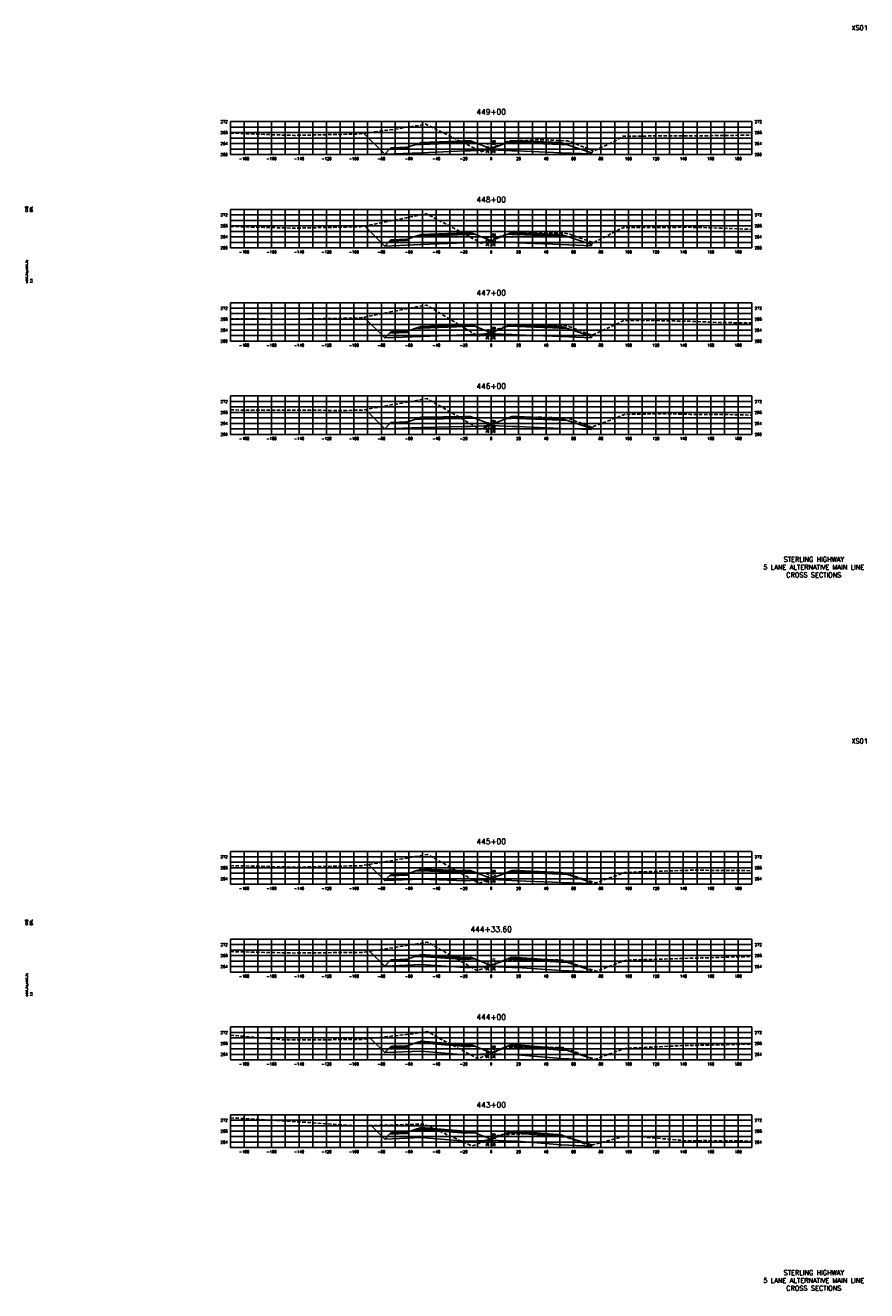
# Model space of a CAD drawing. Extents: x 37 to 10140, y -1968 to 9206.
# Tile 85 of 105: x 7337 to 7950, y 3656 to 4578. Entities that reach past the tile are written whole.
import ezdxf
from ezdxf.enums import TextEntityAlignment as Align

# ---------------------------------------------------------------- set-up
doc = ezdxf.new("R2010")
doc.units = 0
doc.header["$LTSCALE"] = 20
doc.header["$MEASUREMENT"] = 0
doc.linetypes.add('HIDDEN_050%', pattern=[0.1875, 0.125, -0.0625])
for name, color, linetype in [('S-AT-TXT175', 6, 'Continuous'), ('S-AT-TXT80', 1, 'Continuous'), ('XDATUM', 3, 'Continuous'), ('XEG', 1, 'HIDDEN_050%'), ('XFG', 2, 'Continuous'), ('XGRID', 251, 'Continuous'), ('XGRIDT', 2, 'Continuous'), ('XREF-BORDER', 7, 'Continuous')]:
    doc.layers.add(name, color=color, linetype=linetype)
doc.styles.add('L100', font='simplex.shx', dxfattribs={"height": 2})
doc.styles.add('L175', font='ROMANSM.shx', dxfattribs={"height": 3.5})
doc.styles.add('L80', font='ROMANSM.shx', dxfattribs={"height": 1.6})

# ---------------------------------------------------------------- blocks, each defined once
blk = doc.blocks.new('03025_00_att1')
at = {"layer": 'S-AT-TXT175', "style": 'L175'}
for tag, p in [('NUM', (32.402, 20.822)), ('LINE1', (30.64, 1.444)), ('LINE2', (30.64, 1.161)), ('LINE3', (30.64, 0.877))]:
    blk.add_attdef(tag, text='', height=0.175, dxfattribs=at).set_placement(p, align=Align.CENTER)
at = {"layer": 'S-AT-TXT80', "style": 'L80'}
for tag, p in [('DESIGNED', (2.094, 14.201)), ('CHECKED', (2.265, 14.201)), ('DRAFTED', (2.436, 14.201)), ('PCTB', (2.094, 11.605)), ('PSCALE', (2.265, 11.605)), ('PVIEW', (2.436, 11.605))]:
    blk.add_attdef(tag, p, '', height=0.08, rotation=90, dxfattribs=at)

msp = doc.modelspace()

# ---------------------------------------------------------------- linework, layer by layer
at = {"layer": 'XDATUM', "flags": 128}
for points in [[(7583.28, 4499.41), (7598.41, 4484.28), (7625, 4485.34), (7657, 4486.62), (7661, 4486.78), (7676, 4487.38), (7691, 4486.78), (7695, 4486.62), (7727, 4485.34), (7749, 4484.46), (7749, 4485.35), (7750.4, 4486.75)], [(7583.73, 4431.96), (7598.41, 4417.28), (7625, 4418.34), (7657, 4419.62), (7661, 4419.78), (7676, 4420.38), (7691, 4419.78), (7695, 4419.62), (7727, 4418.34), (7749, 4417.46), (7749, 4418.35), (7750.49, 4419.84)], [(7583.31, 4365.38), (7598.41, 4350.28), (7625, 4351.34), (7657, 4352.62), (7661, 4352.78), (7676, 4353.38), (7691, 4352.78), (7695, 4352.62), (7727, 4351.34), (7749, 4350.46), (7749, 4351.35), (7750.35, 4352.69)], [(7584.35, 4298.11), (7598.41, 4284.05), (7625, 4285.11), (7657, 4285.62), (7661, 4285.78), (7676, 4286.38), (7691, 4285.78), (7695, 4285.62), (7727, 4284.34), (7749, 4283.46), (7749, 4284.35), (7750.2, 4285.55)], [(7586.68, 3966.37), (7598.41, 3954.64), (7625, 3955.71), (7657, 3954.62), (7661, 3954.78), (7676, 3955.38), (7691, 3954.78), (7695, 3954.62), (7727, 3953.34), (7749, 3952.46), (7749, 3953.35), (7749.5, 3953.84)], [(7587.66, 3903.11), (7598.41, 3892.37), (7625, 3893.43), (7657, 3891.28), (7661, 3891.44), (7676, 3892.04), (7691, 3891.44), (7695, 3891.28), (7727, 3889.14), (7749, 3888.26), (7749, 3889.14), (7749.48, 3889.63)], [(7588.03, 3839.62), (7598.41, 3829.24), (7625, 3830.3), (7657, 3827.62), (7661, 3827.78), (7676, 3828.38), (7691, 3827.78), (7695, 3827.62), (7727, 3824.94), (7749, 3824.06), (7749, 3824.95), (7749.28, 3825.23)], [(7588.57, 3776.09), (7598.41, 3766.24), (7625, 3767.31), (7657, 3764.62), (7661, 3764.78), (7676, 3765.38), (7691, 3764.78), (7695, 3764.62), (7727, 3761.93), (7749, 3761.05), (7749, 3761.94), (7749.17, 3761.77)]]:
    msp.add_lwpolyline(points, dxfattribs=at)
at = {"layer": 'XEG', "flags": 128}
for points in [[(7486, 4499.61), (7515.17, 4498.51), (7532.27, 4497.97), (7563.03, 4498.62), (7580.27, 4498.99), (7610.88, 4503.24), (7628.28, 4506.1), (7651.76, 4494.58), (7669.03, 4486.04), (7676, 4488.83), (7681.27, 4490.94), (7687.72, 4493.47), (7688.55, 4493.65), (7690.21, 4493.97), (7697.8, 4494.23), (7711.85, 4494.75), (7718.83, 4494.53), (7731.3, 4493.98), (7732.14, 4493.77), (7733.63, 4493.43), (7740.46, 4490.67), (7750.82, 4486.59), (7764.82, 4493.19), (7772.29, 4497.4), (7802.32, 4497.62), (7820.29, 4497.57), (7850.18, 4497.94), (7866, 4498.12)], [(7486, 4431.54), (7511.49, 4430.88), (7532.57, 4430.33), (7559.35, 4430.9), (7580.58, 4431.36), (7607.21, 4436.45), (7628.58, 4440.9), (7658.21, 4425.31), (7669.04, 4419.13), (7673, 4420.65), (7676, 4421.79), (7686.86, 4425.89), (7687.44, 4425.92), (7689.62, 4426.26), (7706.48, 4427.01), (7710.96, 4427.21), (7726.18, 4426.66), (7730.67, 4426.53), (7731.22, 4426.35), (7733.25, 4425.85), (7746.72, 4421.11), (7750.35, 4419.77), (7757.21, 4423.05), (7772.59, 4430.92), (7798.64, 4430.87), (7820.6, 4430.99), (7846.5, 4430.25), (7866, 4429.44)], [(7486, 4364.34), (7507.81, 4364.15), (7532.88, 4363.95), (7555.67, 4364.4), (7580.88, 4364.88), (7603.53, 4369.54), (7628.88, 4374.3), (7659.24, 4356.02), (7666.68, 4351.59), (7676, 4354.98), (7682.91, 4357.49), (7684.38, 4358.02), (7685.95, 4358.63), (7686.23, 4358.67), (7688.93, 4358.96), (7708.7, 4359.77), (7710.55, 4359.85), (7712.21, 4359.8), (7729.85, 4359.23), (7730.1, 4359.19), (7732.87, 4358.56), (7734.44, 4357.94), (7735.93, 4357.37), (7749.35, 4352.25), (7754.99, 4354.75), (7772.89, 4363.1), (7794.96, 4363.01), (7820.9, 4362.42), (7842.82, 4361.51), (7866, 4361.33)], [(7486, 4297.78), (7504.13, 4297.73), (7533.18, 4297.63), (7562.4, 4297.49), (7581.18, 4297.55), (7610.55, 4302.76), (7629.18, 4306.12), (7665.3, 4285.25), (7667.69, 4283.84), (7668.35, 4284.1), (7676, 4287.15), (7685.73, 4291.02), (7688.54, 4291.6), (7688.64, 4291.62), (7689.28, 4291.64), (7709.8, 4292.49), (7728.88, 4292.05), (7729.35, 4292.04), (7732.41, 4291.57), (7732.46, 4291.56), (7741.1, 4288.31), (7749.31, 4285.21), (7750.53, 4285.67), (7773.2, 4294.54), (7803.15, 4295.07), (7821.2, 4294.58), (7839.14, 4294.57), (7866, 4294.06)], [(7486, 3965.61), (7518.56, 3964.83), (7533.48, 3964.43), (7566.71, 3965.27), (7581.48, 3965.49), (7614.86, 3971.13), (7629.49, 3973.82), (7658.41, 3957.57), (7667.04, 3952.68), (7670.54, 3953.96), (7676, 3956.07), (7685.41, 3959.7), (7687.5, 3959.98), (7687.97, 3960.06), (7705.21, 3960.77), (7708.74, 3960.89), (7725.64, 3960.36), (7728.8, 3960.28), (7731.25, 3959.71), (7731.72, 3959.62), (7734.63, 3958.56), (7752.17, 3953), (7756.59, 3954.65), (7773.5, 3960.62), (7807.46, 3961.79), (7821.5, 3962.2), (7855.6, 3962.11), (7866, 3961.88)], [(7486, 3903.07), (7489.07, 3902.8), (7533.68, 3901.89), (7537.21, 3901.93), (7581.68, 3902.35), (7585.36, 3902.75), (7629.69, 3909.78), (7662.3, 3891.1), (7666.09, 3889.08), (7676, 3892.72), (7682.64, 3895.15), (7684.3, 3895.86), (7684.59, 3895.91), (7687.59, 3896.49), (7689.69, 3896.57), (7708.74, 3897.35), (7710.83, 3897.28), (7728.48, 3896.7), (7728.8, 3896.62), (7732.51, 3895.47), (7735.24, 3894.42), (7752.63, 3888.57), (7771.85, 3895.88), (7773.7, 3896.55), (7777.96, 3896.76), (7821.7, 3898.11), (7826.11, 3898.19), (7866, 3899.36)], [(7486, 3842.02), (7524.31, 3838.66), (7533.6, 3838.47), (7571.95, 3838.83), (7581.6, 3838.92), (7619.59, 3843.05), (7629.61, 3844.65), (7637.12, 3840.35), (7666.25, 3824.87), (7671.23, 3826.69), (7676, 3828.72), (7684.1, 3832.16), (7686.32, 3832.53), (7687.23, 3832.7), (7702.49, 3833.33), (7708.13, 3833.56), (7722.79, 3833.07), (7728.13, 3832.9), (7730.14, 3832.38), (7731.24, 3832.04), (7746.68, 3826.1), (7751.8, 3824.38), (7757.5, 3826.55), (7773.62, 3832.39), (7810.15, 3834.17), (7821.63, 3834.52), (7857.79, 3835.23), (7866, 3835.47)], [(7486, 3781.74), (7511.77, 3780.28), (7531.13, 3779.16), (7531.93, 3779.12), (7579.17, 3775.73), (7581.95, 3775.9), (7627.21, 3777.2), (7631.54, 3775.06), (7662.24, 3761.18), (7672.98, 3765.55), (7676, 3766.84), (7680.84, 3768.9), (7682.78, 3769.23), (7684.11, 3769.43), (7693.49, 3769.77), (7705.57, 3770.13), (7715.96, 3769.84), (7724.81, 3769.54), (7726.29, 3769.16), (7727.63, 3768.81), (7738.92, 3764.65), (7747.51, 3761.32), (7765.39, 3766.12), (7771.33, 3767.96), (7782.02, 3768.16), (7819.38, 3764.92), (7832.04, 3765.12), (7866, 3764.79)]]:
    msp.add_lwpolyline(points, dxfattribs=at)
at = {"layer": 'XFG', "flags": 128}
for points in [[(7598.41, 4484.28), (7598.41, 4484.28), (7583.28, 4499.41)], [(7676, 4488.12), (7664.05, 4492.9), (7661, 4492.78), (7657, 4492.62), (7625, 4491.34), (7620.43, 4491.16), (7615, 4489.35), (7615, 4488.35), (7601.96, 4487.82), (7598.41, 4484.28), (7625, 4485.34), (7657, 4486.62), (7661, 4486.78), (7676, 4487.38), (7676, 4488.12)], [(7661, 4493.12), (7657, 4492.96), (7625, 4491.68), (7625, 4492.68), (7620.43, 4491.16), (7625, 4491.34), (7657, 4492.62), (7661, 4492.78), (7664.05, 4492.9), (7661, 4494.12), (7661, 4493.12)], [(7661, 4494.12), (7657, 4493.96), (7625, 4492.68), (7625, 4492.34), (7657, 4493.62), (7661, 4493.78), (7661, 4494.12)], [(7661, 4493.78), (7657, 4493.62), (7625, 4492.34), (7625, 4491.68), (7657, 4492.96), (7661, 4493.12), (7661, 4493.78)], [(7676, 4488.12), (7687.96, 4492.9), (7691, 4492.78), (7695, 4492.62), (7727, 4491.34), (7731.57, 4491.16), (7749, 4485.35), (7749, 4484.46), (7727, 4485.34), (7695, 4486.62), (7691, 4486.78), (7676, 4487.38)], [(7691, 4494.12), (7687.96, 4492.9), (7691, 4492.78), (7695, 4492.62), (7727, 4491.34), (7731.57, 4491.16), (7727, 4492.68), (7727, 4491.68), (7695, 4492.96), (7691, 4493.12), (7691, 4494.12)], [(7691, 4494.12), (7691, 4493.78), (7695, 4493.62), (7727, 4492.34), (7727, 4492.68), (7695, 4493.96), (7691, 4494.12)], [(7691, 4493.78), (7691, 4493.12), (7695, 4492.96), (7727, 4491.68), (7727, 4492.34), (7695, 4493.62), (7691, 4493.78)], [(7615, 4489.35), (7614, 4489.31), (7614, 4488.97), (7604, 4488.57), (7604, 4488.91), (7603, 4488.87), (7601.96, 4487.82), (7615, 4488.35), (7615, 4489.35)], [(7614, 4489.31), (7604, 4488.91), (7604, 4488.57), (7614, 4488.97), (7614, 4489.31)], [(7749, 4485.35), (7749, 4485.35), (7750.4, 4486.75)], [(7598.41, 4417.28), (7598.41, 4417.28), (7583.73, 4431.96)], [(7676, 4421.12), (7664.05, 4425.9), (7661, 4425.78), (7657, 4425.62), (7625, 4424.34), (7620.43, 4424.16), (7615, 4422.35), (7615, 4421.35), (7601.96, 4420.82), (7598.41, 4417.28), (7625, 4418.34), (7657, 4419.62), (7661, 4419.78), (7676, 4420.38), (7676, 4421.12)], [(7615, 4422.35), (7614, 4422.31), (7614, 4421.97), (7604, 4421.57), (7604, 4421.91), (7603, 4421.87), (7601.96, 4420.82), (7615, 4421.35), (7615, 4422.35)], [(7614, 4422.31), (7604, 4421.91), (7604, 4421.57), (7614, 4421.97), (7614, 4422.31)], [(7661, 4426.12), (7657, 4425.96), (7625, 4424.68), (7625, 4425.68), (7620.43, 4424.16), (7625, 4424.34), (7657, 4425.62), (7661, 4425.78), (7664.05, 4425.9), (7661, 4427.12), (7661, 4426.12)], [(7661, 4427.12), (7657, 4426.96), (7625, 4425.68), (7625, 4425.34), (7657, 4426.62), (7661, 4426.78), (7661, 4427.12)], [(7661, 4426.78), (7657, 4426.62), (7625, 4425.34), (7625, 4424.68), (7657, 4425.96), (7661, 4426.12), (7661, 4426.78)], [(7676, 4421.12), (7687.96, 4425.9), (7691, 4425.78), (7695, 4425.62), (7727, 4424.34), (7731.57, 4424.16), (7749, 4418.35), (7749, 4417.46), (7727, 4418.34), (7695, 4419.62), (7691, 4419.78), (7676, 4420.38)], [(7691, 4427.12), (7687.96, 4425.9), (7691, 4425.78), (7695, 4425.62), (7727, 4424.34), (7731.57, 4424.16), (7727, 4425.68), (7727, 4424.68), (7695, 4425.96), (7691, 4426.12), (7691, 4427.12)], [(7691, 4427.12), (7691, 4426.78), (7695, 4426.62), (7727, 4425.34), (7727, 4425.68), (7695, 4426.96), (7691, 4427.12)], [(7691, 4426.78), (7691, 4426.12), (7695, 4425.96), (7727, 4424.68), (7727, 4425.34), (7695, 4426.62), (7691, 4426.78)], [(7749, 4418.35), (7749, 4418.35), (7750.49, 4419.84)], [(7598.41, 4350.28), (7598.41, 4350.28), (7583.31, 4365.38)], [(7676, 4354.12), (7664.05, 4358.9), (7661, 4358.78), (7657, 4358.62), (7625, 4357.34), (7620.43, 4357.16), (7615, 4355.35), (7615, 4354.35), (7601.96, 4353.82), (7598.41, 4350.28), (7625, 4351.34), (7657, 4352.62), (7661, 4352.78), (7676, 4353.38), (7676, 4354.12)], [(7615, 4355.35), (7614, 4355.31), (7614, 4354.97), (7604, 4354.57), (7604, 4354.91), (7603, 4354.87), (7601.96, 4353.82), (7615, 4354.35), (7615, 4355.35)], [(7614, 4355.31), (7604, 4354.91), (7604, 4354.57), (7614, 4354.97), (7614, 4355.31)], [(7661, 4359.12), (7657, 4358.96), (7625, 4357.68), (7625, 4358.68), (7620.43, 4357.16), (7625, 4357.34), (7657, 4358.62), (7661, 4358.78), (7664.05, 4358.9), (7661, 4360.12), (7661, 4359.12)], [(7661, 4360.12), (7657, 4359.96), (7625, 4358.68), (7625, 4358.34), (7657, 4359.62), (7661, 4359.78), (7661, 4360.12)], [(7661, 4359.78), (7657, 4359.62), (7625, 4358.34), (7625, 4357.68), (7657, 4358.96), (7661, 4359.12), (7661, 4359.78)], [(7676, 4354.12), (7687.96, 4358.9), (7691, 4358.78), (7695, 4358.62), (7727, 4357.34), (7731.57, 4357.16), (7749, 4351.35), (7749, 4350.46), (7727, 4351.34), (7695, 4352.62), (7691, 4352.78), (7676, 4353.38)], [(7691, 4360.12), (7687.96, 4358.9), (7691, 4358.78), (7695, 4358.62), (7727, 4357.34), (7731.57, 4357.16), (7727, 4358.68), (7727, 4357.68), (7695, 4358.96), (7691, 4359.12), (7691, 4360.12)], [(7691, 4360.12), (7691, 4359.78), (7695, 4359.62), (7727, 4358.34), (7727, 4358.68), (7695, 4359.96), (7691, 4360.12)], [(7691, 4359.78), (7691, 4359.12), (7695, 4358.96), (7727, 4357.68), (7727, 4358.34), (7695, 4359.62), (7691, 4359.78)], [(7749, 4351.35), (7749, 4351.35), (7750.35, 4352.69)], [(7598.41, 4284.05), (7598.41, 4284.05), (7584.35, 4298.11)], [(7676, 4287.12), (7664.05, 4291.9), (7661, 4291.78), (7657, 4291.62), (7625, 4291.11), (7620.43, 4290.93), (7615, 4289.12), (7615, 4288.12), (7601.96, 4287.6), (7598.41, 4284.05), (7625, 4285.11), (7657, 4285.62), (7661, 4285.78), (7676, 4286.38), (7676, 4287.12)], [(7661, 4292.12), (7657, 4291.96), (7625, 4291.45), (7625, 4292.45), (7620.43, 4290.93), (7625, 4291.11), (7657, 4291.62), (7661, 4291.78), (7664.05, 4291.9), (7661, 4293.12), (7661, 4292.12)], [(7661, 4293.12), (7657, 4292.96), (7625, 4292.45), (7625, 4292.11), (7657, 4292.62), (7661, 4292.78), (7661, 4293.12)], [(7661, 4292.78), (7657, 4292.62), (7625, 4292.11), (7625, 4291.45), (7657, 4291.96), (7661, 4292.12), (7661, 4292.78)], [(7676, 4287.12), (7687.96, 4291.9), (7691, 4291.78), (7695, 4291.62), (7727, 4290.34), (7731.57, 4290.16), (7749, 4284.35), (7749, 4283.46), (7727, 4284.34), (7695, 4285.62), (7691, 4285.78), (7676, 4286.38)], [(7691, 4293.12), (7687.96, 4291.9), (7691, 4291.78), (7695, 4291.62), (7727, 4290.34), (7731.57, 4290.16), (7727, 4291.68), (7727, 4290.68), (7695, 4291.96), (7691, 4292.12), (7691, 4293.12)], [(7691, 4293.12), (7691, 4292.78), (7695, 4292.62), (7727, 4291.34), (7727, 4291.68), (7695, 4292.96), (7691, 4293.12)], [(7691, 4292.78), (7691, 4292.12), (7695, 4291.96), (7727, 4290.68), (7727, 4291.34), (7695, 4292.62), (7691, 4292.78)], [(7615, 4289.12), (7614, 4289.08), (7614, 4288.74), (7604, 4288.34), (7604, 4288.68), (7603, 4288.64), (7601.96, 4287.6), (7615, 4288.12), (7615, 4289.12)], [(7614, 4289.08), (7604, 4288.68), (7604, 4288.34), (7614, 4288.74), (7614, 4289.08)], [(7749, 4284.35), (7749, 4284.35), (7750.2, 4285.55)], [(7598.41, 3954.64), (7598.41, 3954.64), (7586.68, 3966.37)], [(7676, 3956.12), (7664.05, 3960.9), (7661, 3960.78), (7657, 3960.62), (7625, 3961.71), (7620.43, 3961.53), (7615, 3959.71), (7615, 3958.71), (7601.96, 3958.19), (7598.41, 3954.64), (7625, 3955.71), (7657, 3954.62), (7661, 3954.78), (7676, 3955.38), (7676, 3956.12)], [(7615, 3959.71), (7614, 3959.67), (7614, 3959.33), (7604, 3958.93), (7604, 3959.27), (7603, 3959.23), (7601.96, 3958.19), (7615, 3958.71), (7615, 3959.71)], [(7614, 3959.67), (7604, 3959.27), (7604, 3958.93), (7614, 3959.33), (7614, 3959.67)], [(7661, 3961.12), (7657, 3960.96), (7625, 3962.05), (7625, 3963.05), (7620.43, 3961.53), (7625, 3961.71), (7657, 3960.62), (7661, 3960.78), (7664.05, 3960.9), (7661, 3962.12), (7661, 3961.12)], [(7661, 3962.12), (7657, 3961.96), (7625, 3963.05), (7625, 3962.71), (7657, 3961.62), (7661, 3961.78), (7661, 3962.12)], [(7661, 3961.78), (7657, 3961.62), (7625, 3962.71), (7625, 3962.05), (7657, 3960.96), (7661, 3961.12), (7661, 3961.78)], [(7676, 3956.12), (7687.96, 3960.9), (7691, 3960.78), (7695, 3960.62), (7727, 3959.34), (7731.57, 3959.16), (7749, 3953.35), (7749, 3952.46), (7727, 3953.34), (7695, 3954.62), (7691, 3954.78), (7676, 3955.38)], [(7691, 3962.12), (7687.96, 3960.9), (7691, 3960.78), (7695, 3960.62), (7727, 3959.34), (7731.57, 3959.16), (7727, 3960.68), (7727, 3959.68), (7695, 3960.96), (7691, 3961.12), (7691, 3962.12)], [(7691, 3962.12), (7691, 3961.78), (7695, 3961.62), (7727, 3960.34), (7727, 3960.68), (7695, 3961.96), (7691, 3962.12)], [(7691, 3961.78), (7691, 3961.12), (7695, 3960.96), (7727, 3959.68), (7727, 3960.34), (7695, 3961.62), (7691, 3961.78)], [(7749, 3953.35), (7749, 3953.35), (7749.5, 3953.84)], [(7598.41, 3892.37), (7598.41, 3892.37), (7587.66, 3903.11)], [(7676, 3892.78), (7664.05, 3897.57), (7661, 3897.44), (7657, 3897.28), (7625, 3899.43), (7620.43, 3899.25), (7615, 3897.44), (7615, 3896.44), (7601.96, 3895.92), (7598.41, 3892.37), (7625, 3893.43), (7657, 3891.28), (7661, 3891.44), (7676, 3892.04), (7676, 3892.78)], [(7615, 3897.44), (7614, 3897.4), (7614, 3897.06), (7604, 3896.66), (7604, 3897), (7603, 3896.96), (7601.96, 3895.92), (7615, 3896.44), (7615, 3897.44)], [(7614, 3897.4), (7604, 3897), (7604, 3896.66), (7614, 3897.06), (7614, 3897.4)], [(7661, 3897.78), (7657, 3897.62), (7625, 3899.77), (7625, 3900.77), (7620.43, 3899.25), (7625, 3899.43), (7657, 3897.28), (7661, 3897.44), (7664.05, 3897.57), (7661, 3898.78), (7661, 3897.78)], [(7661, 3898.78), (7657, 3898.62), (7625, 3900.77), (7625, 3900.43), (7657, 3898.28), (7661, 3898.44), (7661, 3898.78)], [(7661, 3898.44), (7657, 3898.28), (7625, 3900.43), (7625, 3899.77), (7657, 3897.62), (7661, 3897.78), (7661, 3898.44)], [(7676, 3892.78), (7687.96, 3897.57), (7691, 3897.44), (7695, 3897.28), (7727, 3895.14), (7731.57, 3894.96), (7749, 3889.14), (7749, 3888.26), (7727, 3889.14), (7695, 3891.28), (7691, 3891.44), (7676, 3892.04)], [(7691, 3898.78), (7687.96, 3897.57), (7691, 3897.44), (7695, 3897.28), (7727, 3895.14), (7731.57, 3894.96), (7727, 3896.48), (7727, 3895.48), (7695, 3897.62), (7691, 3897.78), (7691, 3898.78)], [(7691, 3898.78), (7691, 3898.44), (7695, 3898.28), (7727, 3896.14), (7727, 3896.48), (7695, 3898.62), (7691, 3898.78)], [(7691, 3898.44), (7691, 3897.78), (7695, 3897.62), (7727, 3895.48), (7727, 3896.14), (7695, 3898.28), (7691, 3898.44)], [(7749, 3889.14), (7749, 3889.14), (7749.48, 3889.63)], [(7598.41, 3829.24), (7598.41, 3829.24), (7588.03, 3839.62)], [(7676, 3829.12), (7664.05, 3833.9), (7661, 3833.78), (7657, 3833.62), (7625, 3836.3), (7620.43, 3836.12), (7615, 3834.31), (7615, 3833.31), (7601.96, 3832.79), (7598.41, 3829.24), (7625, 3830.3), (7657, 3827.62), (7661, 3827.78), (7676, 3828.38), (7676, 3829.12)], [(7615, 3834.31), (7614, 3834.27), (7614, 3833.93), (7604, 3833.53), (7604, 3833.87), (7603, 3833.83), (7601.96, 3832.79), (7615, 3833.31), (7615, 3834.31)], [(7614, 3834.27), (7604, 3833.87), (7604, 3833.53), (7614, 3833.93), (7614, 3834.27)], [(7661, 3834.12), (7657, 3833.96), (7625, 3836.64), (7625, 3837.64), (7620.43, 3836.12), (7625, 3836.3), (7657, 3833.62), (7661, 3833.78), (7664.05, 3833.9), (7661, 3835.12), (7661, 3834.12)], [(7661, 3835.12), (7657, 3834.96), (7625, 3837.64), (7625, 3837.3), (7657, 3834.62), (7661, 3834.78), (7661, 3835.12)], [(7661, 3834.78), (7657, 3834.62), (7625, 3837.3), (7625, 3836.64), (7657, 3833.96), (7661, 3834.12), (7661, 3834.78)], [(7676, 3829.12), (7687.96, 3833.9), (7691, 3833.78), (7695, 3833.62), (7727, 3830.94), (7731.57, 3830.76), (7749, 3824.95), (7749, 3824.06), (7727, 3824.94), (7695, 3827.62), (7691, 3827.78), (7676, 3828.38)], [(7691, 3835.12), (7687.96, 3833.9), (7691, 3833.78), (7695, 3833.62), (7727, 3830.94), (7731.57, 3830.76), (7727, 3832.28), (7727, 3831.28), (7695, 3833.96), (7691, 3834.12), (7691, 3835.12)], [(7691, 3835.12), (7691, 3834.78), (7695, 3834.62), (7727, 3831.94), (7727, 3832.28), (7695, 3834.96), (7691, 3835.12)], [(7691, 3834.78), (7691, 3834.12), (7695, 3833.96), (7727, 3831.28), (7727, 3831.94), (7695, 3834.62), (7691, 3834.78)], [(7749, 3824.95), (7749, 3824.95), (7749.28, 3825.23)], [(7598.41, 3766.24), (7598.41, 3766.24), (7588.57, 3776.09)], [(7676, 3766.12), (7664.05, 3770.9), (7661, 3770.78), (7657, 3770.62), (7625, 3773.31), (7620.43, 3773.13), (7615, 3771.31), (7615, 3770.31), (7601.96, 3769.79), (7598.41, 3766.24), (7625, 3767.31), (7657, 3764.62), (7661, 3764.78), (7676, 3765.38), (7676, 3766.12)], [(7661, 3771.12), (7657, 3770.96), (7625, 3773.65), (7625, 3774.65), (7620.43, 3773.13), (7625, 3773.31), (7657, 3770.62), (7661, 3770.78), (7664.05, 3770.9), (7661, 3772.12), (7661, 3771.12)], [(7661, 3772.12), (7657, 3771.96), (7625, 3774.65), (7625, 3774.31), (7657, 3771.62), (7661, 3771.78), (7661, 3772.12)], [(7661, 3771.78), (7657, 3771.62), (7625, 3774.31), (7625, 3773.65), (7657, 3770.96), (7661, 3771.12), (7661, 3771.78)], [(7615, 3771.31), (7614, 3771.27), (7614, 3770.93), (7604, 3770.53), (7604, 3770.87), (7603, 3770.83), (7601.96, 3769.79), (7615, 3770.31), (7615, 3771.31)], [(7614, 3771.27), (7604, 3770.87), (7604, 3770.53), (7614, 3770.93), (7614, 3771.27)], [(7676, 3766.12), (7687.96, 3770.9), (7691, 3770.78), (7695, 3770.62), (7727, 3767.93), (7731.57, 3767.75), (7749, 3761.94), (7749, 3761.05), (7727, 3761.93), (7695, 3764.62), (7691, 3764.78), (7676, 3765.38)], [(7691, 3772.12), (7687.96, 3770.9), (7691, 3770.78), (7695, 3770.62), (7727, 3767.93), (7731.57, 3767.75), (7727, 3769.27), (7727, 3768.27), (7695, 3770.96), (7691, 3771.12), (7691, 3772.12)], [(7691, 3772.12), (7691, 3771.78), (7695, 3771.62), (7727, 3768.93), (7727, 3769.27), (7695, 3771.96), (7691, 3772.12)], [(7691, 3771.78), (7691, 3771.12), (7695, 3770.96), (7727, 3768.27), (7727, 3768.93), (7695, 3771.62), (7691, 3771.78)], [(7749, 3761.94), (7749, 3761.94), (7749.17, 3761.77)]]:
    msp.add_lwpolyline(points, dxfattribs=at)
at = {"layer": 'XGRID'}
for p, q in [((7486, 4484), (7486, 4508)), ((7486, 4508), (7866, 4508)), ((7486, 4504), (7866, 4504)), ((7496, 4484), (7496, 4508)), ((7506, 4484), (7506, 4508)), ((7516, 4484), (7516, 4508)), ((7526, 4484), (7526, 4508)), ((7536, 4484), (7536, 4508)), ((7546, 4484), (7546, 4508)), ((7556, 4484), (7556, 4508)), ((7566, 4484), (7566, 4508)), ((7576, 4484), (7576, 4508)), ((7586, 4484), (7586, 4508)), ((7596, 4484), (7596, 4508)), ((7606, 4484), (7606, 4508)), ((7616, 4484), (7616, 4508)), ((7626, 4484), (7626, 4508)), ((7636, 4484), (7636, 4508)), ((7646, 4484), (7646, 4508)), ((7656, 4484), (7656, 4508)), ((7666, 4484), (7666, 4508)), ((7676, 4484), (7676, 4508)), ((7686, 4484), (7686, 4508)), ((7696, 4484), (7696, 4508)), ((7706, 4484), (7706, 4508)), ((7716, 4484), (7716, 4508)), ((7726, 4484), (7726, 4508)), ((7736, 4484), (7736, 4508)), ((7746, 4484), (7746, 4508)), ((7756, 4484), (7756, 4508)), ((7766, 4484), (7766, 4508)), ((7776, 4484), (7776, 4508)), ((7786, 4484), (7786, 4508)), ((7796, 4484), (7796, 4508)), ((7806, 4484), (7806, 4508)), ((7816, 4484), (7816, 4508)), ((7826, 4484), (7826, 4508)), ((7836, 4484), (7836, 4508)), ((7846, 4484), (7846, 4508)), ((7856, 4484), (7856, 4508)), ((7866, 4484), (7866, 4508)), ((7486, 4500), (7866, 4500)), ((7486, 4496), (7866, 4496)), ((7486, 4492), (7866, 4492)), ((7486, 4488), (7866, 4488)), ((7486, 4484), (7866, 4484)), ((7486, 4416), (7486, 4444)), ((7486, 4444), (7866, 4444)), ((7486, 4440), (7866, 4440)), ((7496, 4416), (7496, 4444)), ((7506, 4416), (7506, 4444)), ((7516, 4416), (7516, 4444)), ((7526, 4416), (7526, 4444)), ((7536, 4416), (7536, 4444)), ((7546, 4416), (7546, 4444)), ((7556, 4416), (7556, 4444)), ((7566, 4416), (7566, 4444)), ((7576, 4416), (7576, 4444)), ((7586, 4416), (7586, 4444)), ((7596, 4416), (7596, 4444)), ((7606, 4416), (7606, 4444)), ((7616, 4416), (7616, 4444)), ((7626, 4416), (7626, 4444)), ((7636, 4416), (7636, 4444)), ((7646, 4416), (7646, 4444)), ((7656, 4416), (7656, 4444)), ((7666, 4416), (7666, 4444)), ((7676, 4416), (7676, 4444)), ((7686, 4416), (7686, 4444)), ((7696, 4416), (7696, 4444)), ((7706, 4416), (7706, 4444)), ((7716, 4416), (7716, 4444)), ((7726, 4416), (7726, 4444)), ((7736, 4416), (7736, 4444)), ((7746, 4416), (7746, 4444)), ((7756, 4416), (7756, 4444)), ((7766, 4416), (7766, 4444)), ((7776, 4416), (7776, 4444)), ((7786, 4416), (7786, 4444)), ((7796, 4416), (7796, 4444)), ((7806, 4416), (7806, 4444)), ((7816, 4416), (7816, 4444)), ((7826, 4416), (7826, 4444)), ((7836, 4416), (7836, 4444)), ((7846, 4416), (7846, 4444)), ((7856, 4416), (7856, 4444)), ((7866, 4416), (7866, 4444)), ((7486, 4436), (7866, 4436)), ((7486, 4432), (7866, 4432)), ((7486, 4428), (7866, 4428)), ((7486, 4424), (7866, 4424)), ((7486, 4420), (7866, 4420)), ((7486, 4416), (7866, 4416)), ((7486, 4348), (7486, 4376)), ((7486, 4376), (7866, 4376)), ((7496, 4348), (7496, 4376)), ((7506, 4348), (7506, 4376)), ((7516, 4348), (7516, 4376)), ((7526, 4348), (7526, 4376)), ((7536, 4348), (7536, 4376)), ((7546, 4348), (7546, 4376)), ((7556, 4348), (7556, 4376)), ((7566, 4348), (7566, 4376)), ((7576, 4348), (7576, 4376)), ((7586, 4348), (7586, 4376)), ((7596, 4348), (7596, 4376)), ((7606, 4348), (7606, 4376)), ((7616, 4348), (7616, 4376)), ((7626, 4348), (7626, 4376)), ((7636, 4348), (7636, 4376)), ((7646, 4348), (7646, 4376)), ((7656, 4348), (7656, 4376)), ((7666, 4348), (7666, 4376)), ((7676, 4348), (7676, 4376)), ((7686, 4348), (7686, 4376)), ((7696, 4348), (7696, 4376)), ((7706, 4348), (7706, 4376)), ((7716, 4348), (7716, 4376)), ((7726, 4348), (7726, 4376)), ((7736, 4348), (7736, 4376)), ((7746, 4348), (7746, 4376)), ((7756, 4348), (7756, 4376)), ((7766, 4348), (7766, 4376)), ((7776, 4348), (7776, 4376)), ((7786, 4348), (7786, 4376)), ((7796, 4348), (7796, 4376)), ((7806, 4348), (7806, 4376)), ((7816, 4348), (7816, 4376)), ((7826, 4348), (7826, 4376)), ((7836, 4348), (7836, 4376)), ((7846, 4348), (7846, 4376)), ((7856, 4348), (7856, 4376)), ((7866, 4348), (7866, 4376)), ((7486, 4372), (7866, 4372)), ((7486, 4368), (7866, 4368)), ((7486, 4364), (7866, 4364)), ((7486, 4360), (7866, 4360)), ((7486, 4356), (7866, 4356)), ((7486, 4352), (7866, 4352)), ((7486, 4348), (7866, 4348)), ((7486, 4280), (7486, 4308)), ((7486, 4308), (7866, 4308)), ((7486, 4304), (7866, 4304)), ((7486, 4300), (7866, 4300)), ((7496, 4280), (7496, 4308)), ((7506, 4280), (7506, 4308)), ((7516, 4280), (7516, 4308)), ((7526, 4280), (7526, 4308)), ((7536, 4280), (7536, 4308)), ((7546, 4280), (7546, 4308)), ((7556, 4280), (7556, 4308)), ((7566, 4280), (7566, 4308)), ((7576, 4280), (7576, 4308)), ((7586, 4280), (7586, 4308)), ((7596, 4280), (7596, 4308)), ((7606, 4280), (7606, 4308)), ((7616, 4280), (7616, 4308)), ((7626, 4280), (7626, 4308)), ((7636, 4280), (7636, 4308)), ((7646, 4280), (7646, 4308)), ((7656, 4280), (7656, 4308)), ((7666, 4280), (7666, 4308)), ((7676, 4280), (7676, 4308)), ((7686, 4280), (7686, 4308)), ((7696, 4280), (7696, 4308)), ((7706, 4280), (7706, 4308)), ((7716, 4280), (7716, 4308)), ((7726, 4280), (7726, 4308)), ((7736, 4280), (7736, 4308)), ((7746, 4280), (7746, 4308)), ((7756, 4280), (7756, 4308)), ((7766, 4280), (7766, 4308)), ((7776, 4280), (7776, 4308)), ((7786, 4280), (7786, 4308)), ((7796, 4280), (7796, 4308)), ((7806, 4280), (7806, 4308)), ((7816, 4280), (7816, 4308)), ((7826, 4280), (7826, 4308)), ((7836, 4280), (7836, 4308)), ((7846, 4280), (7846, 4308)), ((7856, 4280), (7856, 4308)), ((7866, 4280), (7866, 4308)), ((7486, 4296), (7866, 4296)), ((7486, 4292), (7866, 4292)), ((7486, 4288), (7866, 4288)), ((7486, 4284), (7866, 4284)), ((7486, 4280), (7866, 4280)), ((7486, 3952), (7486, 3976)), ((7486, 3976), (7866, 3976)), ((7486, 3972), (7866, 3972)), ((7486, 3968), (7866, 3968)), ((7496, 3952), (7496, 3976)), ((7506, 3952), (7506, 3976)), ((7516, 3952), (7516, 3976)), ((7526, 3952), (7526, 3976)), ((7536, 3952), (7536, 3976)), ((7546, 3952), (7546, 3976)), ((7556, 3952), (7556, 3976)), ((7566, 3952), (7566, 3976)), ((7576, 3952), (7576, 3976)), ((7586, 3952), (7586, 3976)), ((7596, 3952), (7596, 3976)), ((7606, 3952), (7606, 3976)), ((7616, 3952), (7616, 3976)), ((7626, 3952), (7626, 3976)), ((7636, 3952), (7636, 3976)), ((7646, 3952), (7646, 3976)), ((7656, 3952), (7656, 3976)), ((7666, 3952), (7666, 3976)), ((7676, 3952), (7676, 3976)), ((7686, 3952), (7686, 3976)), ((7696, 3952), (7696, 3976)), ((7706, 3952), (7706, 3976)), ((7716, 3952), (7716, 3976)), ((7726, 3952), (7726, 3976)), ((7736, 3952), (7736, 3976)), ((7746, 3952), (7746, 3976)), ((7756, 3952), (7756, 3976)), ((7766, 3952), (7766, 3976)), ((7776, 3952), (7776, 3976)), ((7786, 3952), (7786, 3976)), ((7796, 3952), (7796, 3976)), ((7806, 3952), (7806, 3976)), ((7816, 3952), (7816, 3976)), ((7826, 3952), (7826, 3976)), ((7836, 3952), (7836, 3976)), ((7846, 3952), (7846, 3976)), ((7856, 3952), (7856, 3976)), ((7866, 3952), (7866, 3976)), ((7486, 3964), (7866, 3964)), ((7486, 3960), (7866, 3960)), ((7486, 3956), (7866, 3956)), ((7486, 3952), (7866, 3952)), ((7486, 3888), (7486, 3912)), ((7486, 3912), (7866, 3912)), ((7496, 3888), (7496, 3912)), ((7506, 3888), (7506, 3912)), ((7516, 3888), (7516, 3912)), ((7526, 3888), (7526, 3912)), ((7536, 3888), (7536, 3912)), ((7546, 3888), (7546, 3912)), ((7556, 3888), (7556, 3912)), ((7566, 3888), (7566, 3912)), ((7576, 3888), (7576, 3912)), ((7586, 3888), (7586, 3912)), ((7596, 3888), (7596, 3912)), ((7606, 3888), (7606, 3912)), ((7616, 3888), (7616, 3912)), ((7626, 3888), (7626, 3912)), ((7636, 3888), (7636, 3912)), ((7646, 3888), (7646, 3912)), ((7656, 3888), (7656, 3912)), ((7666, 3888), (7666, 3912)), ((7676, 3888), (7676, 3912)), ((7686, 3888), (7686, 3912)), ((7696, 3888), (7696, 3912)), ((7706, 3888), (7706, 3912)), ((7716, 3888), (7716, 3912)), ((7726, 3888), (7726, 3912)), ((7736, 3888), (7736, 3912)), ((7746, 3888), (7746, 3912)), ((7756, 3888), (7756, 3912)), ((7766, 3888), (7766, 3912)), ((7776, 3888), (7776, 3912)), ((7786, 3888), (7786, 3912)), ((7796, 3888), (7796, 3912)), ((7806, 3888), (7806, 3912)), ((7816, 3888), (7816, 3912)), ((7826, 3888), (7826, 3912)), ((7836, 3888), (7836, 3912)), ((7846, 3888), (7846, 3912)), ((7856, 3888), (7856, 3912)), ((7866, 3888), (7866, 3912)), ((7486, 3908), (7866, 3908)), ((7486, 3904), (7866, 3904)), ((7486, 3900), (7866, 3900)), ((7486, 3896), (7866, 3896)), ((7486, 3892), (7866, 3892)), ((7486, 3888), (7866, 3888)), ((7486, 3824), (7486, 3848)), ((7486, 3848), (7866, 3848)), ((7496, 3824), (7496, 3848)), ((7506, 3824), (7506, 3848)), ((7516, 3824), (7516, 3848)), ((7526, 3824), (7526, 3848)), ((7536, 3824), (7536, 3848)), ((7546, 3824), (7546, 3848)), ((7556, 3824), (7556, 3848)), ((7566, 3824), (7566, 3848)), ((7576, 3824), (7576, 3848)), ((7586, 3824), (7586, 3848)), ((7596, 3824), (7596, 3848)), ((7606, 3824), (7606, 3848)), ((7616, 3824), (7616, 3848)), ((7626, 3824), (7626, 3848)), ((7636, 3824), (7636, 3848)), ((7646, 3824), (7646, 3848)), ((7656, 3824), (7656, 3848)), ((7666, 3824), (7666, 3848)), ((7676, 3824), (7676, 3848)), ((7686, 3824), (7686, 3848)), ((7696, 3824), (7696, 3848)), ((7706, 3824), (7706, 3848)), ((7716, 3824), (7716, 3848)), ((7726, 3824), (7726, 3848)), ((7736, 3824), (7736, 3848)), ((7746, 3824), (7746, 3848)), ((7756, 3824), (7756, 3848)), ((7766, 3824), (7766, 3848)), ((7776, 3824), (7776, 3848)), ((7786, 3824), (7786, 3848)), ((7796, 3824), (7796, 3848)), ((7806, 3824), (7806, 3848)), ((7816, 3824), (7816, 3848)), ((7826, 3824), (7826, 3848)), ((7836, 3824), (7836, 3848)), ((7846, 3824), (7846, 3848)), ((7856, 3824), (7856, 3848)), ((7866, 3824), (7866, 3848)), ((7486, 3844), (7866, 3844)), ((7486, 3840), (7866, 3840)), ((7486, 3836), (7866, 3836)), ((7486, 3832), (7866, 3832)), ((7486, 3828), (7866, 3828)), ((7486, 3824), (7866, 3824)), ((7486, 3760), (7486, 3784)), ((7486, 3784), (7866, 3784)), ((7496, 3760), (7496, 3784)), ((7506, 3760), (7506, 3784)), ((7516, 3760), (7516, 3784)), ((7526, 3760), (7526, 3784)), ((7536, 3760), (7536, 3784)), ((7546, 3760), (7546, 3784)), ((7556, 3760), (7556, 3784)), ((7566, 3760), (7566, 3784)), ((7576, 3760), (7576, 3784)), ((7586, 3760), (7586, 3784)), ((7596, 3760), (7596, 3784)), ((7606, 3760), (7606, 3784)), ((7616, 3760), (7616, 3784)), ((7626, 3760), (7626, 3784)), ((7636, 3760), (7636, 3784)), ((7646, 3760), (7646, 3784)), ((7656, 3760), (7656, 3784)), ((7666, 3760), (7666, 3784)), ((7676, 3760), (7676, 3784)), ((7686, 3760), (7686, 3784)), ((7696, 3760), (7696, 3784)), ((7706, 3760), (7706, 3784)), ((7716, 3760), (7716, 3784)), ((7726, 3760), (7726, 3784)), ((7736, 3760), (7736, 3784)), ((7746, 3760), (7746, 3784)), ((7756, 3760), (7756, 3784)), ((7766, 3760), (7766, 3784)), ((7776, 3760), (7776, 3784)), ((7786, 3760), (7786, 3784)), ((7796, 3760), (7796, 3784)), ((7806, 3760), (7806, 3784)), ((7816, 3760), (7816, 3784)), ((7826, 3760), (7826, 3784)), ((7836, 3760), (7836, 3784)), ((7846, 3760), (7846, 3784)), ((7856, 3760), (7856, 3784)), ((7866, 3760), (7866, 3784)), ((7486, 3780), (7866, 3780)), ((7486, 3776), (7866, 3776)), ((7486, 3772), (7866, 3772)), ((7486, 3768), (7866, 3768)), ((7486, 3764), (7866, 3764)), ((7486, 3760), (7866, 3760))]:
    msp.add_line(p, q, dxfattribs=at)

# ---------------------------------------------------------------- block references
at = {"layer": 'XREF-BORDER'}
ref = msp.add_blockref('03025_00_att1', (7296.45, 4158.23), dxfattribs=dict(at, xscale=20, yscale=20, zscale=20))
ref.add_attrib('LINE1', 'STERLING HIGHWAY', dxfattribs={"layer": 'S-AT-TXT175', "height": 3.5, "style": 'L175'}).set_placement((7911.07, 4187.1), align=Align.CENTER)
ref.add_attrib('LINE2', '5 LANE ALTERNATIVE MAIN LINE', dxfattribs={"layer": 'S-AT-TXT175', "height": 3.5, "style": 'L175'}).set_placement((7911.07, 4181.44), align=Align.CENTER)
ref.add_attrib('LINE3', 'CROSS SECTIONS', dxfattribs={"layer": 'S-AT-TXT175', "height": 3.5, "style": 'L175'}).set_placement((7911.07, 4175.77), align=Align.CENTER)
ref.add_attrib('NUM', 'XS01', dxfattribs={"layer": 'S-AT-TXT175', "height": 3.5, "style": 'L175'}).set_placement((7944.49, 4574.66), align=Align.CENTER)
ref.add_attrib('DESIGNED', 'CAB', (7338.33, 4442.25), dxfattribs={"layer": 'S-AT-TXT80', "height": 1.6, "rotation": 90, "style": 'L80'})
ref.add_attrib('CHECKED', 'DRL', (7341.74, 4442.25), dxfattribs={"layer": 'S-AT-TXT80', "height": 1.6, "rotation": 90, "style": 'L80'})
ref.add_attrib('PCTB', 'adot_hs,adot_fs', (7338.33, 4390.32), dxfattribs={"layer": 'S-AT-TXT80', "height": 1.6, "rotation": 90, "style": 'L80'})
ref.add_attrib('PSCALE', '1:1', (7341.74, 4390.32), dxfattribs={"layer": 'S-AT-TXT80', "height": 1.6, "rotation": 90, "style": 'L80'})
ref = msp.add_blockref('03025_00_att1', (7296.45, 3638.23), dxfattribs=dict(at, xscale=20, yscale=20, zscale=20))
ref.add_attrib('LINE1', 'STERLING HIGHWAY', dxfattribs={"layer": 'S-AT-TXT175', "height": 3.5, "style": 'L175'}).set_placement((7911.07, 3667.1), align=Align.CENTER)
ref.add_attrib('LINE2', '5 LANE ALTERNATIVE MAIN LINE', dxfattribs={"layer": 'S-AT-TXT175', "height": 3.5, "style": 'L175'}).set_placement((7911.07, 3661.44), align=Align.CENTER)
ref.add_attrib('LINE3', 'CROSS SECTIONS', dxfattribs={"layer": 'S-AT-TXT175', "height": 3.5, "style": 'L175'}).set_placement((7911.07, 3655.77), align=Align.CENTER)
ref.add_attrib('NUM', 'XS01', dxfattribs={"layer": 'S-AT-TXT175', "height": 3.5, "style": 'L175'}).set_placement((7944.49, 4054.66), align=Align.CENTER)
ref.add_attrib('DESIGNED', 'CAB', (7338.33, 3922.25), dxfattribs={"layer": 'S-AT-TXT80', "height": 1.6, "rotation": 90, "style": 'L80'})
ref.add_attrib('CHECKED', 'DRL', (7341.74, 3922.25), dxfattribs={"layer": 'S-AT-TXT80', "height": 1.6, "rotation": 90, "style": 'L80'})
ref.add_attrib('PCTB', 'adot_hs,adot_fs', (7338.33, 3870.32), dxfattribs={"layer": 'S-AT-TXT80', "height": 1.6, "rotation": 90, "style": 'L80'})
ref.add_attrib('PSCALE', '1:1', (7341.74, 3870.32), dxfattribs={"layer": 'S-AT-TXT80', "height": 1.6, "rotation": 90, "style": 'L80'})

# ---------------------------------------------------------------- texts
at = {"layer": 'XGRIDT', "style": 'L100'}
for s, p in [('449+00', (7676, 4512)), ('448+00', (7676, 4448)), ('447+00', (7676, 4380)), ('446+00', (7676, 4312)), ('445+00', (7676, 3980)), ('444+33.60', (7676, 3916)), ('444+00', (7676, 3852)), ('443+00', (7676, 3788))]:
    msp.add_text(s, height=4, dxfattribs=at).set_placement(p, align=Align.BOTTOM_CENTER)
for s, p in [('272', (7484, 4508)), ('268', (7484, 4500)), ('264', (7484, 4492)), ('260', (7484, 4484)), ('272', (7484, 4440)), ('268', (7484, 4432)), ('264', (7484, 4424)), ('260', (7484, 4416)), ('272', (7484, 4372)), ('268', (7484, 4364)), ('264', (7484, 4356)), ('260', (7484, 4348)), ('272', (7484, 4304)), ('268', (7484, 4296)), ('264', (7484, 4288)), ('260', (7484, 4280)), ('272', (7484, 3972)), ('268', (7484, 3964)), ('264', (7484, 3956)), ('272', (7484, 3908)), ('268', (7484, 3900)), ('264', (7484, 3892)), ('272', (7484, 3844)), ('268', (7484, 3836)), ('264', (7484, 3828)), ('272', (7484, 3780)), ('268', (7484, 3772)), ('264', (7484, 3764))]:
    msp.add_text(s, height=2, dxfattribs=at).set_placement(p, align=Align.MIDDLE_RIGHT)
for s, p in [('272', (7868, 4508)), ('268', (7868, 4500)), ('264', (7868, 4492)), ('260', (7868, 4484)), ('272', (7868, 4440)), ('268', (7868, 4432)), ('264', (7868, 4424)), ('260', (7868, 4416)), ('272', (7868, 4372)), ('268', (7868, 4364)), ('264', (7868, 4356)), ('260', (7868, 4348)), ('272', (7868, 4304)), ('268', (7868, 4296)), ('264', (7868, 4288)), ('260', (7868, 4280)), ('272', (7868, 3972)), ('268', (7868, 3964)), ('264', (7868, 3956)), ('272', (7868, 3908)), ('268', (7868, 3900)), ('264', (7868, 3892)), ('272', (7868, 3844)), ('268', (7868, 3836)), ('264', (7868, 3828)), ('272', (7868, 3780)), ('268', (7868, 3772)), ('264', (7868, 3764))]:
    msp.add_text(s, height=2, dxfattribs=at).set_placement(p, align=Align.MIDDLE_LEFT)
for s, p in [('264.98', (7677, 4485)), ('265.48', (7677, 4417)), ('265.98', (7677, 4349)), ('266.48', (7677, 4281)), ('266.98', (7677, 3953)), ('267.31', (7677, 3889)), ('267.48', (7677, 3825)), ('267.98', (7677, 3761))]:
    msp.add_text(s, height=2, rotation=90, dxfattribs=at).set_placement(p, align=Align.TOP_LEFT)
for s, p in [('262.4', (7675, 4485)), ('262.9', (7675, 4417)), ('263.5', (7675, 4349)), ('263.6', (7675, 4281)), ('264.0', (7675, 3953)), ('264.4', (7675, 3889)), ('264.4', (7675, 3825)), ('265.4', (7675, 3761))]:
    msp.add_text(s, height=2, rotation=90, dxfattribs=at).set_placement(p, align=Align.BOTTOM_LEFT)
for s, p in [('-180', (7496, 4482)), ('-160', (7516, 4482)), ('-140', (7536, 4482)), ('-120', (7556, 4482)), ('-100', (7576, 4482)), ('-80', (7596, 4482)), ('-60', (7616, 4482)), ('-40', (7636, 4482)), ('-20', (7656, 4482)), ('0', (7676, 4482)), ('20', (7696, 4482)), ('40', (7716, 4482)), ('60', (7736, 4482)), ('80', (7756, 4482)), ('100', (7776, 4482)), ('120', (7796, 4482)), ('140', (7816, 4482)), ('160', (7836, 4482)), ('180', (7856, 4482)), ('-180', (7496, 4414)), ('-160', (7516, 4414)), ('-140', (7536, 4414)), ('-120', (7556, 4414)), ('-100', (7576, 4414)), ('-80', (7596, 4414)), ('-60', (7616, 4414)), ('-40', (7636, 4414)), ('-20', (7656, 4414)), ('0', (7676, 4414)), ('20', (7696, 4414)), ('40', (7716, 4414)), ('60', (7736, 4414)), ('80', (7756, 4414)), ('100', (7776, 4414)), ('120', (7796, 4414)), ('140', (7816, 4414)), ('160', (7836, 4414)), ('180', (7856, 4414)), ('-180', (7496, 4346)), ('-160', (7516, 4346)), ('-140', (7536, 4346)), ('-120', (7556, 4346)), ('-100', (7576, 4346)), ('-80', (7596, 4346)), ('-60', (7616, 4346)), ('-40', (7636, 4346)), ('-20', (7656, 4346)), ('0', (7676, 4346)), ('20', (7696, 4346)), ('40', (7716, 4346)), ('60', (7736, 4346)), ('80', (7756, 4346)), ('100', (7776, 4346)), ('120', (7796, 4346)), ('140', (7816, 4346)), ('160', (7836, 4346)), ('180', (7856, 4346)), ('-180', (7496, 4278)), ('-160', (7516, 4278)), ('-140', (7536, 4278)), ('-120', (7556, 4278)), ('-100', (7576, 4278)), ('-80', (7596, 4278)), ('-60', (7616, 4278)), ('-40', (7636, 4278)), ('-20', (7656, 4278)), ('0', (7676, 4278)), ('20', (7696, 4278)), ('40', (7716, 4278)), ('60', (7736, 4278)), ('80', (7756, 4278)), ('100', (7776, 4278)), ('120', (7796, 4278)), ('140', (7816, 4278)), ('160', (7836, 4278)), ('180', (7856, 4278)), ('-180', (7496, 3950)), ('-160', (7516, 3950)), ('-140', (7536, 3950)), ('-120', (7556, 3950)), ('-100', (7576, 3950)), ('-80', (7596, 3950)), ('-60', (7616, 3950)), ('-40', (7636, 3950)), ('-20', (7656, 3950)), ('0', (7676, 3950)), ('20', (7696, 3950)), ('40', (7716, 3950)), ('60', (7736, 3950)), ('80', (7756, 3950)), ('100', (7776, 3950)), ('120', (7796, 3950)), ('140', (7816, 3950)), ('160', (7836, 3950)), ('180', (7856, 3950)), ('-180', (7496, 3886)), ('-160', (7516, 3886)), ('-140', (7536, 3886)), ('-120', (7556, 3886)), ('-100', (7576, 3886)), ('-80', (7596, 3886)), ('-60', (7616, 3886)), ('-40', (7636, 3886)), ('-20', (7656, 3886)), ('0', (7676, 3886)), ('20', (7696, 3886)), ('40', (7716, 3886)), ('60', (7736, 3886)), ('80', (7756, 3886)), ('100', (7776, 3886)), ('120', (7796, 3886)), ('140', (7816, 3886)), ('160', (7836, 3886)), ('180', (7856, 3886)), ('-180', (7496, 3822)), ('-160', (7516, 3822)), ('-140', (7536, 3822)), ('-120', (7556, 3822)), ('-100', (7576, 3822)), ('-80', (7596, 3822)), ('-60', (7616, 3822)), ('-40', (7636, 3822)), ('-20', (7656, 3822)), ('0', (7676, 3822)), ('20', (7696, 3822)), ('40', (7716, 3822)), ('60', (7736, 3822)), ('80', (7756, 3822)), ('100', (7776, 3822)), ('120', (7796, 3822)), ('140', (7816, 3822)), ('160', (7836, 3822)), ('180', (7856, 3822)), ('-180', (7496, 3758)), ('-160', (7516, 3758)), ('-140', (7536, 3758)), ('-120', (7556, 3758)), ('-100', (7576, 3758)), ('-80', (7596, 3758)), ('-60', (7616, 3758)), ('-40', (7636, 3758)), ('-20', (7656, 3758)), ('0', (7676, 3758)), ('20', (7696, 3758)), ('40', (7716, 3758)), ('60', (7736, 3758)), ('80', (7756, 3758)), ('100', (7776, 3758)), ('120', (7796, 3758)), ('140', (7816, 3758)), ('160', (7836, 3758)), ('180', (7856, 3758))]:
    msp.add_text(s, height=2, dxfattribs=at).set_placement(p, align=Align.TOP_CENTER)

doc.saveas('drawing.dxf')
